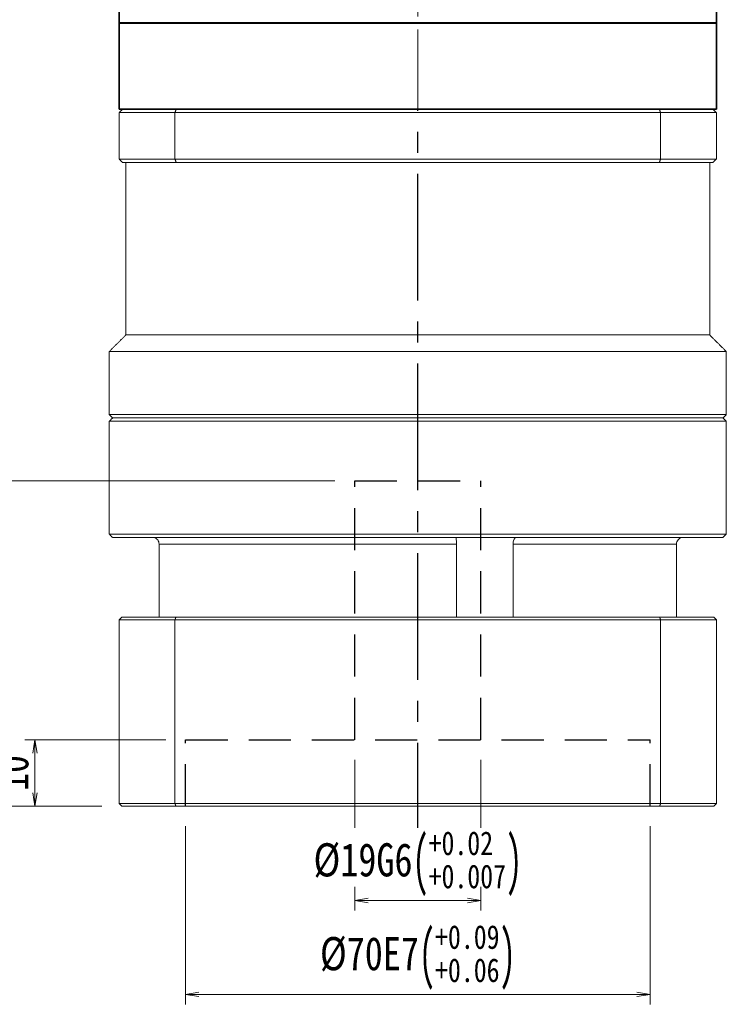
# Model space of a CAD drawing. Header units: millimetres. Extents: x -2 to 677, y 14 to 488.
# Tile 3 of 9: x 105 to 211, y 173 to 322. Entities that reach past the tile are written whole.
import ezdxf

# ---------------------------------------------------------------- set-up
doc = ezdxf.new("R2010")
doc.units = ezdxf.units.MM
for name, pattern in [('CENTER2', [28.575, 19.05, -3.175, 3.175, -3.175]), ('DASHED2', [9.525, 6.35, -3.175]), ('点画线', [18, 12, -2, 2, -2])]:
    doc.linetypes.add(name, pattern=pattern)
doc.layers.add('3中心线层', color=1, linetype='CENTER2')
doc.layers.add('4虚线层', color=6, linetype='DASHED2')
for name, color, linetype, lineweight in [('EB0', 7, 'Continuous', 35), ('中心线层', 1, '点画线', 18), ('尺寸线层', 3, 'Continuous', 18), ('粗实线', 7, 'Continuous', 40), ('粗实线层', 7, 'Continuous', 35)]:
    doc.layers.add(name, color=color, linetype=linetype, lineweight=lineweight)
doc.styles.add('宋体', font='SimSun.ttf', dxfattribs={"width": 0.8})
doc.dimstyles.new('A水平标注$0', dxfattribs={"dimtxt": 3.5, "dimasz": 2, "dimexe": 1.5, "dimexo": 3, "dimgap": 1.1, "dimtad": 1, "dimtoh": 1, "dimdec": 4, "dimdsep": 46, "dimtxsty": '宋体', "dimblk": 'OPEN', "dimcen": 3, "dimclrd": 3, "dimclre": 3, "dimclrt": 6, "dimadec": 0, "dimazin": 0, "dimtm": 1e-09, "dimtfac": 1, "dimtdec": 4, "dimtix": 1, "dimtmove": 0, "dimatfit": 3, "dimldrblk": 'OPEN', "dimfxl": 0, "dimlwd": 13, "dimlwe": 13, "dimarcsym": 0})

# ---------------------------------------------------------------- blocks, each defined once
blk = doc.blocks.new('_Open')
at = {"color": 0, "linetype": 'ByBlock', "lineweight": -2}
for p, q in [((-1, 0.167), (0, 0)), ((-1, -0.167), (0, 0)), ((0, 0), (-1, 0))]:
    blk.add_line(p, q, dxfattribs=at)
blk = doc.blocks.new('*D36')
at = {"layer": 'Defpoints', "color": 0, "transparency": 16777216}
for p in [(129.74, 203.13), (199.74, 203.13), (199.74, 174.78)]:
    blk.add_point(p, dxfattribs=at)
at = {"layer": '尺寸线层', "color": 3, "lineweight": 13, "transparency": 16777216}
for p, q in [((129.74, 200.13), (129.74, 173.28)), ((199.74, 200.13), (199.74, 173.28)), ((131.74, 174.78), (197.74, 174.78))]:
    blk.add_line(p, q, dxfattribs=at)
at = {"layer": '尺寸线层', "color": 3, "lineweight": 13, "transparency": 16777216, "xscale": 2, "yscale": 2, "zscale": 2, "rotation": 180}
blk.add_blockref('_Open', (129.74, 174.78), dxfattribs=at)
at = {"layer": '尺寸线层', "color": 3, "lineweight": 13, "transparency": 16777216, "xscale": 2, "yscale": 2, "zscale": 2}
blk.add_blockref('_Open', (199.74, 174.78), dxfattribs=at)
at = {"layer": '尺寸线层', "color": 6, "transparency": 16777216, "insert": (164.74, 180.33), "char_height": 5, "attachment_point": 5, "style": '宋体', "bg_fill": 3, "box_fill_scale": 1.1, "bg_fill_color": 257, "bg_fill_transparency": 0}
blk.add_mtext('{\\A1;{%%c70}{}{E7\\H0.7143x;{\\H2x;\\W0.5;(}\\S+0.09^ +0.06;{\\H2x;\\W0.5;)}}}', dxfattribs=at)
blk = doc.blocks.new('*D37')
at = {"layer": 'Defpoints', "color": 0, "transparency": 16777216}
for p in [(155.24, 213.13), (174.24, 213.13)]:
    blk.add_point(p, dxfattribs=at)
at = {"layer": '尺寸线层', "color": 3, "lineweight": 13, "transparency": 16777216}
for p, q in [((155.24, 210.13), (155.24, 187.42)), ((174.24, 210.13), (174.24, 187.42)), ((157.24, 188.92), (172.24, 188.92))]:
    blk.add_line(p, q, dxfattribs=at)
at = {"layer": '尺寸线层', "color": 3, "lineweight": 13, "transparency": 16777216, "xscale": 2, "yscale": 2, "zscale": 2, "rotation": 180}
blk.add_blockref('_Open', (155.24, 188.92), dxfattribs=at)
at = {"layer": '尺寸线层', "color": 3, "lineweight": 13, "transparency": 16777216, "xscale": 2, "yscale": 2, "zscale": 2}
blk.add_blockref('_Open', (174.24, 188.92), dxfattribs=at)
at = {"layer": '尺寸线层', "color": 6, "transparency": 16777216, "insert": (164.74, 194.46), "char_height": 5, "attachment_point": 5, "style": '宋体', "bg_fill": 3, "box_fill_scale": 1.1, "bg_fill_color": 257, "bg_fill_transparency": 0}
blk.add_mtext('{\\A1;{%%c19}{}{G6\\H0.7143x;{\\H2x;\\W0.5;(}\\S+0.02^ +0.007;{\\H2x;\\W0.5;)}}}', dxfattribs=at)
at = {"layer": 'Defpoints', "color": 0, "transparency": 16777216}
blk.add_point((174.24, 188.92), dxfattribs=at)
blk = doc.blocks.new('*D38')
at = {"layer": 'Defpoints', "color": 0, "transparency": 16777216}
for p in [(129.74, 213.13), (107.03, 203.13), (120.14, 203.13)]:
    blk.add_point(p, dxfattribs=at)
at = {"layer": '尺寸线层', "color": 3, "lineweight": 13, "transparency": 16777216}
for p, q in [((126.74, 213.13), (105.53, 213.13)), ((107.03, 211.13), (107.03, 205.13)), ((117.14, 203.13), (105.53, 203.13))]:
    blk.add_line(p, q, dxfattribs=at)
at = {"layer": '尺寸线层', "color": 3, "lineweight": 13, "transparency": 16777216, "xscale": 2, "yscale": 2, "zscale": 2}
for p, rotation in [((107.03, 213.13), 90), ((107.03, 203.13), 270)]:
    blk.add_blockref('_Open', p, dxfattribs=dict(at, rotation=rotation))
at = {"layer": '尺寸线层', "color": 6, "transparency": 16777216, "insert": (103.59, 208.13), "char_height": 5, "attachment_point": 5, "rotation": 90, "style": '宋体', "bg_fill": 3, "box_fill_scale": 1.1, "bg_fill_color": 257, "bg_fill_transparency": 0}
blk.add_mtext('10', dxfattribs=at)
blk = doc.blocks.new('*D39')
at = {"layer": 'Defpoints', "color": 0, "transparency": 16777216}
for p in [(155.24, 252.13), (92.79, 203.13), (120.14, 203.13)]:
    blk.add_point(p, dxfattribs=at)
at = {"layer": '尺寸线层', "color": 3, "lineweight": 13, "transparency": 16777216}
for p, q in [((152.24, 252.13), (91.29, 252.13)), ((92.79, 250.13), (92.79, 205.13)), ((117.14, 203.13), (91.29, 203.13))]:
    blk.add_line(p, q, dxfattribs=at)
at = {"layer": '尺寸线层', "color": 3, "lineweight": 13, "transparency": 16777216, "xscale": 2, "yscale": 2, "zscale": 2}
for p, rotation in [((92.79, 252.13), 90), ((92.79, 203.13), 270)]:
    blk.add_blockref('_Open', p, dxfattribs=dict(at, rotation=rotation))
at = {"layer": '尺寸线层', "color": 6, "transparency": 16777216, "insert": (89.34, 227.63), "char_height": 5, "attachment_point": 5, "rotation": 90, "style": '宋体', "bg_fill": 3, "box_fill_scale": 1.1, "bg_fill_color": 257, "bg_fill_transparency": 0}
blk.add_mtext('49', dxfattribs=at)

msp = doc.modelspace()

# ---------------------------------------------------------------- linework, layer by layer
at = {"color": 7, "linetype": 'Continuous', "lineweight": 15}
for p, q in [((119.73722, 307.62592), (128.14487, 307.62592)), ((119.73722, 300.62592), (119.73722, 307.62592)), ((128.32294, 308.12592), (120.23722, 308.12592)), ((128.14487, 307.62592), (201.32957, 307.62592)), ((128.14487, 307.62592), (128.14487, 300.62592)), ((201.1515, 308.12592), (128.32294, 308.12592)), ((209.23722, 308.12592), (201.1515, 308.12592)), ((201.32957, 307.62592), (209.73722, 307.62592)), ((201.32957, 300.62592), (201.32957, 307.62592)), ((209.73722, 307.62592), (209.73722, 300.62592)), ((128.14487, 300.62592), (119.73722, 300.62592)), ((120.23722, 300.12592), (128.32294, 300.12592)), ((201.32957, 300.62592), (128.14487, 300.62592)), ((128.32294, 300.12592), (201.1515, 300.12592)), ((201.1515, 300.12592), (209.23722, 300.12592)), ((209.73722, 300.62592), (201.32957, 300.62592)), ((208.73722, 274.12592), (120.73722, 274.12592)), ((211.23722, 271.62592), (118.23722, 271.62592)), ((211.23722, 262.12592), (118.23722, 262.12592)), ((118.23722, 261.12592), (164.73722, 261.12592)), ((164.73722, 261.62592), (118.73722, 261.62592)), ((118.73722, 261.62592), (210.73722, 261.62592)), ((210.73722, 261.62592), (164.73722, 261.62592)), ((164.73722, 261.12592), (211.23722, 261.12592)), ((211.23722, 244.12592), (118.23722, 244.12592)), ((118.73722, 243.62592), (210.73722, 243.62592)), ((125.73645, 242.62592), (170.56566, 242.62592)), ((125.73645, 231.62592), (125.73645, 242.62592)), ((170.56566, 242.62592), (170.56566, 231.62592)), ((179.09707, 231.62592), (179.09707, 242.62592)), ((179.09707, 242.62592), (203.73799, 242.62592)), ((203.73799, 242.62592), (203.73799, 231.62592)), ((128.28725, 231.62592), (120.13722, 231.62592)), ((201.18719, 231.62592), (128.28725, 231.62592)), ((209.33722, 231.62592), (201.18719, 231.62592)), ((119.73722, 231.22592), (128.14487, 231.22592)), ((119.73722, 231.22592), (119.73722, 203.52592)), ((128.14487, 231.22592), (128.14487, 203.52592)), ((128.14487, 231.22592), (201.32957, 231.22592)), ((201.32957, 231.22592), (201.32957, 203.52592)), ((201.32957, 231.22592), (209.73722, 231.22592)), ((209.73722, 231.22592), (209.73722, 203.52592)), ((128.14487, 203.52592), (119.73722, 203.52592)), ((201.32957, 203.52592), (128.14487, 203.52592)), ((209.73722, 203.52592), (201.32957, 203.52592)), ((120.13722, 203.12592), (128.28725, 203.12592)), ((128.28725, 203.12592), (201.18719, 203.12592)), ((201.18719, 203.12592), (209.33722, 203.12592))]:
    msp.add_line(p, q, dxfattribs=at)
for points in [[(120.23722, 308.12592), (119.73722, 307.62592)], [(128.32294, 308.12592), (128.14487, 307.62592)], [(201.1515, 308.12592), (201.32957, 307.62592)], [(209.23722, 308.12592), (209.73722, 307.62592)], [(119.73722, 300.62592), (120.23722, 300.12592)], [(120.73722, 274.12592), (120.73722, 300.12592)], [(128.14487, 300.62592), (128.32294, 300.12592)], [(201.32957, 300.62592), (201.1515, 300.12592)], [(208.73722, 300.12592), (208.73722, 274.12592)], [(209.23722, 300.12592), (209.73722, 300.62592)], [(118.23722, 271.62592), (120.73722, 274.12592)], [(208.73722, 274.12592), (211.23722, 271.62592)], [(118.23722, 262.12592), (118.23722, 271.62592)], [(211.23722, 271.62592), (211.23722, 262.12592)], [(118.73722, 261.62592), (118.23722, 262.12592)], [(118.23722, 261.12592), (118.73722, 261.62592)], [(118.23722, 244.12592), (118.23722, 261.12592)], [(211.23722, 262.12592), (210.73722, 261.62592)], [(210.73722, 261.62592), (211.23722, 261.12592)], [(211.23722, 261.12592), (211.23722, 244.12592)], [(118.73722, 243.62592), (118.23722, 244.12592)], [(211.23722, 244.12592), (210.73722, 243.62592)], [(119.73722, 231.22592), (120.13722, 231.62592)], [(128.14487, 231.22592), (128.28725, 231.62592)], [(201.32957, 231.22592), (201.18719, 231.62592)], [(209.33722, 231.62592), (209.73722, 231.22592)], [(119.73722, 203.52592), (120.13722, 203.12592)], [(128.28725, 203.12592), (128.14487, 203.52592)], [(201.18719, 203.12592), (201.32957, 203.52592)], [(209.33722, 203.12592), (209.73722, 203.52592)]]:
    msp.add_open_spline(points, degree=1, dxfattribs=at)
for points, knots in [([(125.73645, 242.62592), (125.72622, 242.73601), (125.70576, 242.95615), (125.54618, 243.25104), (125.30696, 243.47897), (125.02948, 243.60671), (124.83897, 243.62035), (124.76099, 243.62592)], [0, 0, 0, 0, 0.2090346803, 0.4180270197, 0.631427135, 0.8491383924, 1, 1, 1, 1]), ([(170.53563, 243.5024), (170.53516, 243.49493), (170.53219, 243.44784), (170.54483, 243.26466), (170.561, 242.97165), (170.5641, 242.74118), (170.56566, 242.62592)], [0, 0, 0, 0, 0.058585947, 0.369068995, 0.684466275, 1, 1, 1, 1]), ([(179.09707, 242.62592), (179.1037, 242.73601), (179.11695, 242.95615), (179.21629, 243.25104), (179.35273, 243.47897), (179.49439, 243.60671), (179.57691, 243.62035), (179.61069, 243.62592)], [0, 0, 0, 0, 0.20903468, 0.41802702, 0.631427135, 0.849138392, 1, 1, 1, 1]), ([(204.71345, 243.62592), (204.69655, 243.62565), (204.57124, 243.62357), (204.33901, 243.57024), (204.05835, 243.39499), (203.84945, 243.13158), (203.74989, 242.85773), (203.74102, 242.68492), (203.73799, 242.62592)], [0, 0, 0, 0, 0.032681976, 0.242401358, 0.454080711, 0.670711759, 0.887588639, 1, 1, 1, 1])]:
    msp.add_open_spline(points, degree=3, knots=knots, dxfattribs=at)
at = {"layer": '3中心线层'}
msp.add_line((164.74072, 193.61203), (164.73722, 308.12592), dxfattribs=at)
at = {"layer": '4虚线层'}
for p, q in [((155.23967, 252.12592), (174.23967, 252.12592)), ((155.24037, 213.12592), (155.23967, 252.12592)), ((174.24037, 213.12592), (174.23967, 252.12592)), ((129.74037, 213.12592), (199.74037, 213.12592)), ((129.74055, 203.12592), (129.74037, 213.12592)), ((199.74055, 203.12592), (199.74037, 213.12592))]:
    msp.add_line(p, q, dxfattribs=at)
at = {"layer": 'EB0'}
msp.add_line((209.73722, 308.12592), (119.73722, 308.12592), dxfattribs=at)
at = {"layer": '中心线层'}
msp.add_line((164.73722, 308.12592), (164.73722, 414.12592), dxfattribs=at)
at = {"layer": '粗实线', "lineweight": 40}
msp.add_line((209.73722, 321.12592), (119.73722, 321.12592), dxfattribs=at)
at = {"layer": '粗实线层'}
for p, q in [((119.73722, 321.12592), (119.73722, 411.12592)), ((209.73722, 321.12592), (209.73722, 411.12592)), ((119.73722, 321.12592), (119.73722, 308.12592)), ((209.73722, 308.12592), (209.73722, 321.12592)), ((119.73722, 308.12592), (209.73722, 308.12592))]:
    msp.add_line(p, q, dxfattribs=at)

# ---------------------------------------------------------------- next in the draw order: dimensions: what is measured, and where the dimension line sits
at = {"layer": '尺寸线层'}
dim = msp.add_linear_dim(base=(199.74055, 174.78452), p1=(129.74055, 203.12592), p2=(199.74055, 203.12592), text='{\\A1;{%%c<>}{}{E7\\H0.7143x;{\\H2x;\\W0.5;(}\\S+0.09^ +0.06;{\\H2x;\\W0.5;)}}}', dimstyle='A水平标注$0', override={"dimtxt": 5, "dimgap": 1, "dimdec": 1, "dimpost": '<>', "dimblk": 'Open', "dimtp": 0.09, "dimtm": -0.06, "dimtdec": 2, "dimtvp": 0.1, "dimtfill": 1, "dimtfillclr": 256, "dimtzin": 8}, dxfattribs=at)
dim.commit()
dim.dimension.update_dxf_attribs({"geometry": '*D36', "text_midpoint": (164.74055, 174.78452), "dimtype": 160})

# ---------------------------------------------------------------- next in the draw order: dimensions: what is measured, and where the dimension line sits
dim = msp.add_linear_dim(base=(107.03449, 203.12592), p1=(129.74037, 213.12592), p2=(120.13722, 203.12592), angle=90, dimstyle='A水平标注$0', override={"dimtxt": 5, "dimgap": 1, "dimdec": 1, "dimpost": '<>', "dimblk": 'Open', "dimtvp": 0.1, "dimtfill": 1, "dimtfillclr": 256}, dxfattribs=at)
dim.commit()
dim.dimension.update_dxf_attribs({"geometry": '*D38', "text_midpoint": (103.59036, 208.12592)})
dim = msp.add_linear_dim(base=(174.24037, 188.91563), p1=(155.24037, 213.12592), p2=(174.24037, 213.12592), text='{\\A1;{%%c<>}{}{G6\\H0.7143x;{\\H2x;\\W0.5;(}\\S+0.02^ +0.007;{\\H2x;\\W0.5;)}}}', dimstyle='A水平标注$0', override={"dimtxt": 5, "dimgap": 1, "dimdec": 1, "dimpost": '<>', "dimblk": 'Open', "dimtp": 0.02, "dimtm": -0.007, "dimtdec": 3, "dimtvp": 0.1, "dimtfill": 1, "dimtfillclr": 256, "dimtzin": 8}, dxfattribs=at)
dim.commit()
dim.dimension.update_dxf_attribs({"geometry": '*D37', "text_midpoint": (164.74037, 188.91563), "dimtype": 160})

# ---------------------------------------------------------------- next in the draw order: dimensions: what is measured, and where the dimension line sits
dim = msp.add_linear_dim(base=(92.78791, 203.12592), p1=(155.23967, 252.12592), p2=(120.13722, 203.12592), angle=90, dimstyle='A水平标注$0', override={"dimtxt": 5, "dimgap": 1, "dimdec": 1, "dimpost": '<>', "dimblk": 'Open', "dimtvp": 0.1, "dimtfill": 1, "dimtfillclr": 256}, dxfattribs=at)
dim.commit()
dim.dimension.update_dxf_attribs({"geometry": '*D39', "text_midpoint": (89.34378, 227.62592)})

doc.saveas('drawing.dxf')
